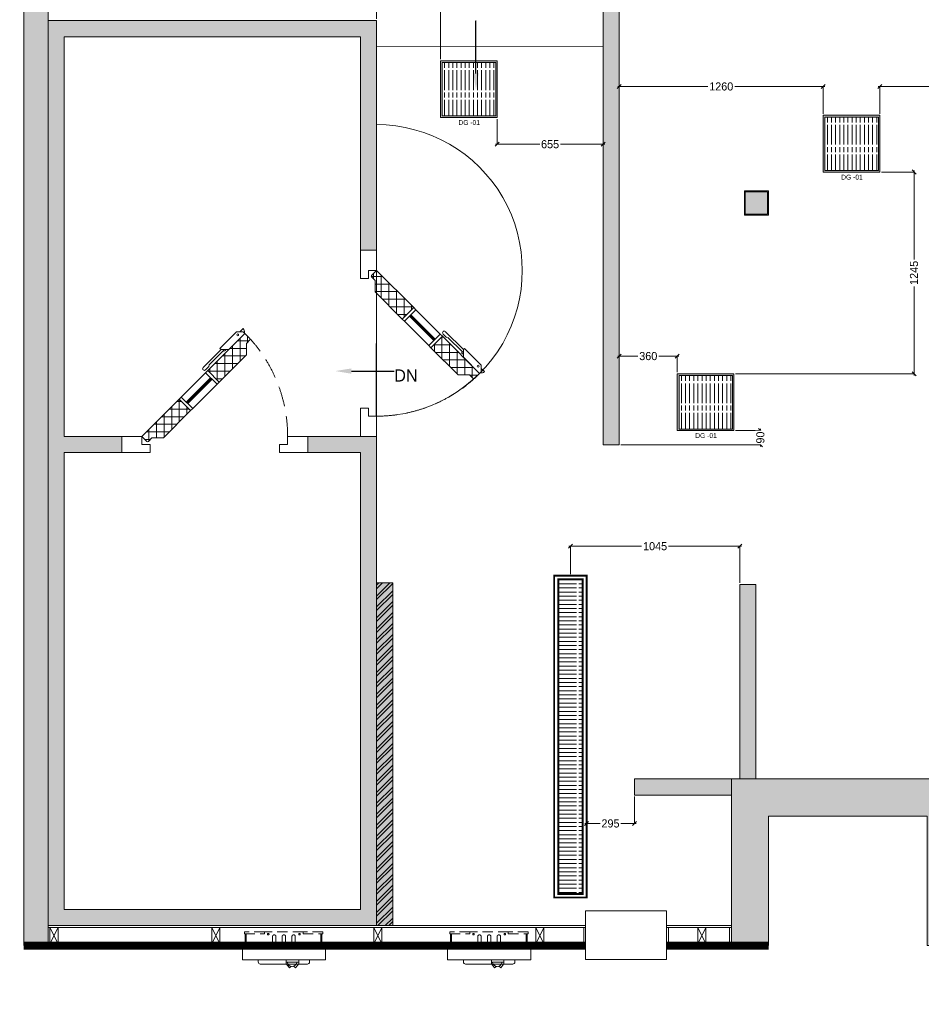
# Model space of a CAD drawing. Header units: metres. Extents: x 362935 to 596424, y 80601 to 172483.
# Tile 2 of 145: x 392178 to 397746, y 85761 to 91840. Entities that reach past the tile are written whole.
import ezdxf
from ezdxf import colors
from ezdxf.entities.mleader import LeaderData, LeaderLine
from ezdxf.math import Vec2, Vec3

# ---------------------------------------------------------------- set-up
doc = ezdxf.new("R2010")
doc.units = ezdxf.units.M
for name, pattern in [('DASHED2', [9.525, 6.35, -3.175]), ('HIDDEN2', [4.7625, 3.175, -1.5875]), ('pl_equip$0$HIDDEN2', [0.1875, 0.125, -0.0625])]:
    doc.linetypes.add(name, pattern=pattern)
doc.layers.get('0').update_dxf_attribs({"color": 8, "lineweight": 5})
doc.layers.get('Defpoints').update_dxf_attribs({"color": 8, "lineweight": 5})
for name, color, linetype, lineweight in [('7', 8, 'Continuous', 5), ('CIVIL TAG', 8, 'Continuous', 5), ('CKD - Kit Text', 8, 'Continuous', 5), ('CKD Equipments', 8, 'Continuous', 5), ('COLUMN', 8, 'Continuous', 5), ('CT_GLAZING', 8, 'Continuous', 5), ('Drain Grating', 8, 'Continuous', 5), ('EQP', 8, 'Continuous', 5), ('GLAZING', 8, 'Continuous', 5), ('INSULATED WALL', 8, 'Continuous', 5), ('KITCHEN EQUIPMENT', 8, 'Continuous', 0), ('PARTITION', 8, 'Continuous', 5), ('WALL 100', 8, 'Continuous', 5), ('WALL 150', 8, 'Continuous', 5), ('WALL 200', 8, 'Continuous', 5), ('WALLS', 8, 'Continuous', 5), ('xKAM-B3-01-Kitchen$0$A-FURN', 8, 'Continuous', 5)]:
    doc.layers.add(name, color=color, linetype=linetype, lineweight=lineweight)
doc.styles.add('CKD_Dimension Text', font='GOTHIC.TTF')
doc.styles.get("Standard").update_dxf_attribs({"font": 'arial.ttf'})
doc.styles.add('TXT', font='stylu.ttf', dxfattribs={"height": 50})
doc.dimstyles.new('ARA-50', dxfattribs={"dimtxt": 50, "dimasz": 25, "dimexe": 0, "dimexo": 10, "dimgap": 0, "dimtad": 0, "dimdec": 0, "dimrnd": 5, "dimzin": 0, "dimdsep": 46, "dimtxsty": 'TXT', "dimblk": 'OBLIQUE', "dimcen": 0, "dimdle": 10, "dimclrd": 256, "dimclre": 256, "dimclrt": 256, "dimadec": 4, "dimazin": 0, "dimtfac": 1, "dimtdec": 0, "dimtofl": 0, "dimtmove": 1, "dimatfit": 3, "dimfxl": 0, "dimtolj": 1, "dimtzin": 0, "dimlwd": -1, "dimlwe": -1, "dimarcsym": 0})
pattern_1 = [(269.9993, (1.150003, -0.050022), (0.046875, -6e-07), []), (359.9993, (1.150003, -0.050022), (6e-07, 0.046875), [])]

# ---------------------------------------------------------------- blocks, each defined once
blk = doc.blocks.new('PULL')
at = {"color": 0}
for p, q in [((6.73, 5.65), (3.5, 2.42)), ((3.9, 2), (8.32, 6.42)), ((6.91, 6.11), (6.84, 5.84)), ((7.73, 7.01), (7.02, 6.3)), ((8.32, 7.01), (8.32, 7.01)), ((2, 2), (-2, -2)), ((0.07, -2.41), (4.2, 1.71)), ((2, 2), (3.9, 2)), ((4.2, 1.71), (3.9, 2)), ((-1.59, -2.41), (-2, -2)), ((-1.59, -2.41), (0.07, -2.41)), ((-0.76, -2.41), (-1.55, -3.21))]:
    blk.add_line(p, q, dxfattribs=at)
blk.add_circle((-0.21, -1.66), 0.236, dxfattribs=at)
for centre, radius, start, end in [((6.44, 5.95), 0.417, 314.9993, 345.2428), ((7.32, 6.01), 0.417, 134.9993, 165.2428), ((8.03, 6.72), 0.417, 44.9993, 134.9993), ((8.03, 6.72), 0.417, 314.9993, 44.9993), ((3.16, 2), 0.393, 52.4126, 179.9993), ((4.75, 1.12), 1.81, 134.0072, 150.6114), ((-0.76, -2.41), 1.12, 166.6084, 224.9993)]:
    blk.add_arc(centre, radius, start, end, dxfattribs=at)
blk = doc.blocks.new('door walk ins')
h = blk.add_hatch()
h.set_pattern_fill('ANSI37', color=0, scale=0.375, angle=-135.00068)
h.set_pattern_definition(pattern_1)
h.paths.add_polyline_path([(0.7245, -0.2591), (0.7952, -0.3298), (1.025, -0.1), (0.9941, -0.0691, 0.414214), (0.9852, -0.0691), (0.9631, -0.0912), (0.8924, -0.0912)])
h = blk.add_hatch()
h.set_pattern_fill('ANSI37', color=0, scale=0.375, angle=-135.00068)
h.set_pattern_definition(pattern_1)
h.paths.add_polyline_path([(0.3834, -0.6002, 0.198912), (0.3798, -0.609), (0.3798, -0.6745), (0.3577, -0.6966, 0.414214), (0.3577, -0.7055), (0.3886, -0.7364), (0.6184, -0.5066), (0.5477, -0.4359)])
at = {"color": 0}
for points in [[(0, 0), (0, -0.1), (0.125, -0.1), (0.125, -0.05), (0.175, -0.05), (0.175, 0)], [(0.975, 0), (0.975, -0.05), (1.025, -0.05), (1.025, -0.1), (1.15, -0.1), (1.15, 0)], [(0.5919, -0.4536), (0.7422, -0.3033), (0.7466, -0.3077), (0.5963, -0.458)], [(0.7112, -0.2724), (0.7245, -0.2591), (0.7952, -0.3298), (0.7819, -0.3431)], [(0.5963, -0.458), (0.7466, -0.3077), (0.751, -0.3122), (0.6007, -0.4624)], [(0.5477, -0.4359), (0.561, -0.4226), (0.6317, -0.4933), (0.6184, -0.5066)]]:
    blk.add_lwpolyline(points, close=True, dxfattribs=at)
for points in [[(0.7245, -0.2591), (0.8924, -0.0912), (0.9631, -0.0912), (0.9852, -0.0691, -0.414207), (0.9941, -0.0691), (1.025, -0.1), (0.7952, -0.3298)], [(0.5477, -0.4359), (0.3798, -0.6038), (0.3798, -0.6745), (0.3577, -0.6966, 0.414207), (0.3577, -0.7055), (0.3886, -0.7364), (0.6184, -0.5066)]]:
    blk.add_lwpolyline(points, format="xyb", close=True, dxfattribs=at)
for points in [[(0.561, -0.4226), (0.7112, -0.2724)], [(0.6317, -0.4933), (0.7819, -0.3431)]]:
    blk.add_lwpolyline(points, dxfattribs=at)
at = {"color": 0, "linetype": 'pl_equip$0$HIDDEN2'}
blk.add_arc((1.025, -0.1), 0.9, 179.99932, 221.81458, dxfattribs=at)
at = {"color": 0, "xscale": 0.0250000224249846, "yscale": 0.0250000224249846, "zscale": 0.0250000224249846}
blk.add_blockref('PULL', (0.4387, -0.6863), dxfattribs=at)
blk = doc.blocks.new('kiosk 2')
at = {"color": 0, "ltscale": 0.001}
for p, q in [((0.0978, 0.0124), (0.0978, 0)), ((0.1114, 0.0261), (0.4027, 0.0261)), ((0.4152, 0.0124), (0.4152, 0))]:
    blk.add_line(p, q, dxfattribs=at)
at = {"color": 0, "linetype": 'HIDDEN2', "ltscale": 0.02}
for p, q in [((0.0214, -0.1011), (0.0214, -0.1605)), ((0.0279, -0.1011), (0.0279, -0.1605)), ((0.186, -0.1149), (0.186, -0.144)), ((0.2071, -0.144), (0.2071, -0.1149)), ((0.246, -0.1149), (0.246, -0.144)), ((0.267, -0.144), (0.267, -0.1149)), ((0.3059, -0.1149), (0.3059, -0.144)), ((0.327, -0.144), (0.327, -0.1149)), ((0.4888, -0.1011), (0.4888, -0.1605)), ((0.4952, -0.1011), (0.4952, -0.1605))]:
    blk.add_line(p, q, dxfattribs=at)
at = {"color": 0, "ltscale": 0.001}
for points in [[(0, -0.0879), (0.513, -0.0879), (0.513, 0), (0, 0)], [(0.165, 0.0001), (0.2427, 0.0001), (0.2427, 0.0141), (0.165, 0.0141)]]:
    blk.add_lwpolyline(points, close=True, dxfattribs=at)
for points in [[(0.165, 0.0141), (0.165, 0.0243), (0.185, 0.05)], [(0.2427, 0.0141), (0.2427, 0.0243), (0.2228, 0.05)]]:
    blk.add_lwpolyline(points, dxfattribs=at)
at = {"color": 0, "linetype": 'HIDDEN2', "ltscale": 0.02}
for points in [[(0.0155, -0.1012), (0.1384, -0.1012), (0.1384, -0.0879), (0.0155, -0.0879)], [(0.376, -0.1012), (0.4989, -0.1012), (0.4989, -0.0879), (0.376, -0.0879)], [(0.0155, -0.1739), (0.1384, -0.1739), (0.1384, -0.1607), (0.0155, -0.1607)], [(0.376, -0.1739), (0.4989, -0.1739), (0.4989, -0.1607), (0.376, -0.1607)]]:
    blk.add_lwpolyline(points, close=True, dxfattribs=at)
blk.add_lwpolyline([(0.1384, -0.1739), (0.376, -0.1739)], dxfattribs=at)
for centre in [(0.1602, -0.0989), (0.3532, -0.0989), (0.1602, -0.1586), (0.3532, -0.1586)]:
    blk.add_circle(centre, 0.00476, dxfattribs=at)
at = {"color": 0, "ltscale": 0.001}
for centre, radius, start, end in [((0.1114, 0.0124), 0.0136, 87.96352, 180), ((0.2062, 0.0113), 0.03, 5.37203, 174.62797), ((0.2039, 0.0616), 0.0222, 211.59103, 255.07827), ((0.2039, 0.0616), 0.0222, 290.2483, 328.40897), ((0.4016, 0.0124), 0.0136, 0, 92.03648)]:
    blk.add_arc(centre, radius, start, end, dxfattribs=at)
at = {"color": 0, "linetype": 'HIDDEN2', "ltscale": 0.02}
for centre, start, end in [((0.1966, -0.1149), 0, 180), ((0.2565, -0.1149), 0, 180), ((0.3164, -0.1149), 0, 180), ((0.1966, -0.144), 180, 0), ((0.2565, -0.144), 180, 0), ((0.3164, -0.144), 180, 0)]:
    blk.add_arc(centre, 0.0105, start, end, dxfattribs=at)
blk = doc.blocks.new('gbcgth')
at = {"layer": 'PARTITION'}
for p, q in [((277761.7, 168845.1), (277861.7, 168895.1)), ((277761.7, 168895.1), (277861.7, 168845.1))]:
    blk.add_line(p, q, dxfattribs=at)
blk.add_lwpolyline([(277861.7, 168895.1), (277761.7, 168895.1), (277761.7, 168845.1), (277861.7, 168845.1), (277861.7, 168895.1)], dxfattribs=at)
blk = doc.blocks.new('_Oblique')
at = {"color": 0, "linetype": 'ByBlock', "lineweight": -2}
blk.add_line((-0.5, -0.5), (0.5, 0.5), dxfattribs=at)
blk = doc.blocks.new('*D129')
at = {"transparency": 16777216}
for p, q in [((395568.6, 88589.2), (396018.3, 88589.2)), ((395578.6, 88417.1), (395578.6, 88589.2)), ((396634.6, 88589.2), (396185, 88589.2)), ((396624.6, 88362.3), (396624.6, 88589.2))]:
    blk.add_line(p, q, dxfattribs=at)
at = {"layer": 'Defpoints', "color": 0, "transparency": 16777216}
for p in [(395578.6, 88589.2), (395578.6, 88407.1), (396624.6, 88352.3)]:
    blk.add_point(p, dxfattribs=at)
at = {"linetype": 'ByBlock', "transparency": 16777216, "xscale": 25, "yscale": 25, "zscale": 25, "rotation": 180}
blk.add_blockref('_Oblique', (395578.6, 88589.2), dxfattribs=at)
at = {"linetype": 'ByBlock', "transparency": 16777216, "xscale": 25, "yscale": 25, "zscale": 25}
blk.add_blockref('_Oblique', (396624.6, 88589.2), dxfattribs=at)
at = {"transparency": 16777216, "insert": (396101.6, 88589.2), "char_height": 50, "attachment_point": 5, "style": 'TXT', "bg_fill": 3, "box_fill_scale": 1.1, "bg_fill_color": 256, "bg_fill_true_color": 13158600, "bg_fill_transparency": 0}
blk.add_mtext('\\A1;1045', dxfattribs=at)
blk = doc.blocks.new('*D130')
at = {"transparency": 16777216}
for p, q in [((395678.6, 87043), (395678.6, 86877.4)), ((395973.8, 87043), (395973.8, 86877.4)), ((395668.6, 86877.4), (395761.9, 86877.4)), ((395983.8, 86877.4), (395890.5, 86877.4))]:
    blk.add_line(p, q, dxfattribs=at)
at = {"layer": 'Defpoints', "color": 0, "transparency": 16777216}
for p in [(395678.6, 87053), (395973.8, 87053), (395678.6, 86877.4)]:
    blk.add_point(p, dxfattribs=at)
at = {"linetype": 'ByBlock', "transparency": 16777216, "xscale": 25, "yscale": 25, "zscale": 25, "rotation": 180}
blk.add_blockref('_Oblique', (395678.6, 86877.4), dxfattribs=at)
at = {"linetype": 'ByBlock', "transparency": 16777216, "xscale": 25, "yscale": 25, "zscale": 25}
blk.add_blockref('_Oblique', (395973.8, 86877.4), dxfattribs=at)
at = {"transparency": 16777216, "insert": (395826.2, 86877.4), "char_height": 50, "attachment_point": 5, "style": 'TXT', "bg_fill": 3, "box_fill_scale": 1.1, "bg_fill_color": 256, "bg_fill_true_color": 13158600, "bg_fill_transparency": 0}
blk.add_mtext('\\A1;295', dxfattribs=at)
blk = doc.blocks.new('*D131')
at = {"transparency": 16777216}
for p, q in [((395870.7, 91427.3), (396426.8, 91427.3)), ((395880.7, 91319), (395880.7, 91427.3)), ((397149.5, 91427.3), (396593.5, 91427.3)), ((397139.5, 91259.4), (397139.5, 91427.3))]:
    blk.add_line(p, q, dxfattribs=at)
at = {"layer": 'Defpoints', "color": 0, "transparency": 16777216}
for p in [(397139.5, 91427.3), (395880.7, 91309), (397139.5, 91249.4)]:
    blk.add_point(p, dxfattribs=at)
at = {"linetype": 'ByBlock', "transparency": 16777216, "xscale": 25, "yscale": 25, "zscale": 25, "rotation": 180}
blk.add_blockref('_Oblique', (395880.7, 91427.3), dxfattribs=at)
at = {"linetype": 'ByBlock', "transparency": 16777216, "xscale": 25, "yscale": 25, "zscale": 25}
blk.add_blockref('_Oblique', (397139.5, 91427.3), dxfattribs=at)
at = {"transparency": 16777216, "insert": (396510.1, 91427.3), "char_height": 50, "attachment_point": 5, "style": 'TXT', "bg_fill": 3, "box_fill_scale": 1.1, "bg_fill_color": 256, "bg_fill_true_color": 13158600, "bg_fill_transparency": 0}
blk.add_mtext('\\A1;1260', dxfattribs=at)
blk = doc.blocks.new('*D132')
at = {"transparency": 16777216}
for p, q in [((395125.6, 91226.6), (395125.6, 91070.8)), ((395780.7, 91226.6), (395780.7, 91070.8)), ((395115.6, 91070.8), (395388.9, 91070.8)), ((395790.7, 91070.8), (395517.5, 91070.8))]:
    blk.add_line(p, q, dxfattribs=at)
at = {"layer": 'Defpoints', "color": 0, "transparency": 16777216}
for p in [(395125.6, 91236.6), (395780.7, 91236.6), (395780.7, 91070.8)]:
    blk.add_point(p, dxfattribs=at)
at = {"linetype": 'ByBlock', "transparency": 16777216, "xscale": 25, "yscale": 25, "zscale": 25, "rotation": 180}
blk.add_blockref('_Oblique', (395125.6, 91070.8), dxfattribs=at)
at = {"linetype": 'ByBlock', "transparency": 16777216, "xscale": 25, "yscale": 25, "zscale": 25}
blk.add_blockref('_Oblique', (395780.7, 91070.8), dxfattribs=at)
at = {"transparency": 16777216, "insert": (395453.2, 91070.8), "char_height": 50, "attachment_point": 5, "style": 'TXT', "bg_fill": 3, "box_fill_scale": 1.1, "bg_fill_color": 256, "bg_fill_true_color": 13158600, "bg_fill_transparency": 0}
blk.add_mtext('\\A1;655', dxfattribs=at)
blk = doc.blocks.new('*D133')
at = {"transparency": 16777216}
for p, q in [((394371.6, 91913.4), (394514.3, 91913.4)), ((394381.6, 91845), (394381.6, 91913.4)), ((394785.6, 91913.4), (394642.9, 91913.4)), ((394775.6, 91596.6), (394775.6, 91913.4))]:
    blk.add_line(p, q, dxfattribs=at)
at = {"layer": 'Defpoints', "color": 0, "transparency": 16777216}
for p in [(394775.6, 91913.4), (394381.6, 91835), (394775.6, 91586.6)]:
    blk.add_point(p, dxfattribs=at)
at = {"linetype": 'ByBlock', "transparency": 16777216, "xscale": 25, "yscale": 25, "zscale": 25, "rotation": 180}
blk.add_blockref('_Oblique', (394381.6, 91913.4), dxfattribs=at)
at = {"linetype": 'ByBlock', "transparency": 16777216, "xscale": 25, "yscale": 25, "zscale": 25}
blk.add_blockref('_Oblique', (394775.6, 91913.4), dxfattribs=at)
at = {"transparency": 16777216, "insert": (394578.6, 91913.4), "char_height": 50, "attachment_point": 5, "style": 'TXT', "bg_fill": 3, "box_fill_scale": 1.1, "bg_fill_color": 256, "bg_fill_true_color": 13158600, "bg_fill_transparency": 0}
blk.add_mtext('\\A1;395', dxfattribs=at)
blk = doc.blocks.new('*D135')
at = {"transparency": 16777216}
for p, q in [((397479.5, 91427.3), (398442.5, 91427.3)), ((397489.5, 91259.4), (397489.5, 91427.3)), ((399581.7, 91427.3), (398618.7, 91427.3)), ((399571.7, 91259.4), (399571.7, 91427.3))]:
    blk.add_line(p, q, dxfattribs=at)
at = {"layer": 'Defpoints', "color": 0, "transparency": 16777216}
for p in [(399571.7, 91427.3), (397489.5, 91249.4), (399571.7, 91249.4)]:
    blk.add_point(p, dxfattribs=at)
at = {"linetype": 'ByBlock', "transparency": 16777216, "xscale": 25, "yscale": 25, "zscale": 25, "rotation": 180}
blk.add_blockref('_Oblique', (397489.5, 91427.3), dxfattribs=at)
at = {"linetype": 'ByBlock', "transparency": 16777216, "xscale": 25, "yscale": 25, "zscale": 25}
blk.add_blockref('_Oblique', (399571.7, 91427.3), dxfattribs=at)
at = {"transparency": 16777216, "insert": (398530.6, 91427.3), "char_height": 50, "attachment_point": 5, "style": 'TXT', "bg_fill": 3, "box_fill_scale": 1.1, "bg_fill_color": 256, "bg_fill_true_color": 13158600, "bg_fill_transparency": 0}
blk.add_mtext('\\A1;2080', dxfattribs=at)
blk = doc.blocks.new('*D138')
at = {"transparency": 16777216}
for p, q in [((396598.3, 89304), (396752, 89304)), ((396752, 89314), (396752, 89300.3)), ((395890.7, 89215.6), (396752, 89215.6)), ((396752, 89205.6), (396752, 89219.3))]:
    blk.add_line(p, q, dxfattribs=at)
at = {"layer": 'Defpoints', "color": 0, "transparency": 16777216}
for p in [(396588.3, 89304), (395880.7, 89215.6)]:
    blk.add_point(p, dxfattribs=at)
at = {"linetype": 'ByBlock', "transparency": 16777216, "xscale": 25, "yscale": 25, "zscale": 25}
for p, rotation in [((396752, 89304), 90), ((396752, 89215.6), 270)]:
    blk.add_blockref('_Oblique', p, dxfattribs=dict(at, rotation=rotation))
at = {"transparency": 16777216, "insert": (396752, 89259.8), "char_height": 50, "attachment_point": 5, "rotation": 90, "style": 'TXT', "bg_fill": 3, "box_fill_scale": 1.1, "bg_fill_color": 256, "bg_fill_true_color": 13158600, "bg_fill_transparency": 0}
blk.add_mtext('\\A1;90', dxfattribs=at)
at = {"layer": 'Defpoints', "color": 0, "transparency": 16777216}
blk.add_point((396752, 89215.6), dxfattribs=at)
blk = doc.blocks.new('*D139')
at = {"transparency": 16777216}
for p, q in [((395870.7, 89762.8), (395995.3, 89762.8)), ((395880.7, 89664), (395880.7, 89762.8)), ((396248.3, 89762.8), (396123.8, 89762.8)), ((396238.3, 89664), (396238.3, 89762.8))]:
    blk.add_line(p, q, dxfattribs=at)
at = {"layer": 'Defpoints', "color": 0, "transparency": 16777216}
for p in [(395880.7, 89762.8), (395880.7, 89654), (396238.3, 89654)]:
    blk.add_point(p, dxfattribs=at)
at = {"linetype": 'ByBlock', "transparency": 16777216, "xscale": 25, "yscale": 25, "zscale": 25, "rotation": 180}
blk.add_blockref('_Oblique', (395880.7, 89762.8), dxfattribs=at)
at = {"linetype": 'ByBlock', "transparency": 16777216, "xscale": 25, "yscale": 25, "zscale": 25}
blk.add_blockref('_Oblique', (396238.3, 89762.8), dxfattribs=at)
at = {"transparency": 16777216, "insert": (396059.5, 89762.8), "char_height": 50, "attachment_point": 5, "style": 'TXT', "bg_fill": 3, "box_fill_scale": 1.1, "bg_fill_color": 256, "bg_fill_true_color": 13158600, "bg_fill_transparency": 0}
blk.add_mtext('\\A1;360', dxfattribs=at)
blk = doc.blocks.new('*D140')
at = {"transparency": 16777216}
for p, q in [((397499.5, 90899.4), (397700.8, 90899.4)), ((397700.8, 90909.4), (397700.8, 90360)), ((397700.8, 89644), (397700.8, 90193.4)), ((396598.3, 89654), (397700.8, 89654))]:
    blk.add_line(p, q, dxfattribs=at)
at = {"layer": 'Defpoints', "color": 0, "transparency": 16777216}
for p in [(397489.5, 90899.4), (397700.8, 90899.4), (396588.3, 89654)]:
    blk.add_point(p, dxfattribs=at)
at = {"linetype": 'ByBlock', "transparency": 16777216, "xscale": 25, "yscale": 25, "zscale": 25}
for p, rotation in [((397700.8, 90899.4), 90), ((397700.8, 89654), 270)]:
    blk.add_blockref('_Oblique', p, dxfattribs=dict(at, rotation=rotation))
at = {"transparency": 16777216, "insert": (397700.8, 90276.7), "char_height": 50, "attachment_point": 5, "rotation": 90, "style": 'TXT', "bg_fill": 3, "box_fill_scale": 1.1, "bg_fill_color": 256, "bg_fill_true_color": 13158600, "bg_fill_transparency": 0}
blk.add_mtext('\\A1;1245', dxfattribs=at)

msp = doc.modelspace()

# ---------------------------------------------------------------- hatches: boundary and pattern name
at = {"layer": 'CKD Equipments'}
h = msp.add_hatch(color=2, dxfattribs=at)
h.dxf.hatch_style = 1
h.paths.add_polyline_path([(394775.6, 91586.6), (394775.6, 91236.6), (395125.6, 91236.6), (395125.6, 91586.6)])
h.paths.add_polyline_path([(395117.2, 91575.5), (394787, 91575.5), (394787, 91245.3), (395117.2, 91245.3)], flags=16)
h = msp.add_hatch(color=2, dxfattribs=at)
h.dxf.hatch_style = 1
h.paths.add_polyline_path([(397139.5, 91249.4), (397139.5, 90899.4), (397489.5, 90899.4), (397489.5, 91249.4)])
h.paths.add_polyline_path([(397481.1, 91238.3), (397150.9, 91238.3), (397150.9, 90908.1), (397481.1, 90908.1)], flags=16)
h = msp.add_hatch(color=2, dxfattribs=at)
h.dxf.hatch_style = 1
h.paths.add_polyline_path([(396238.3, 89654), (396238.3, 89304), (396588.3, 89304), (396588.3, 89654)])
h.paths.add_polyline_path([(396579.9, 89642.9), (396249.7, 89642.9), (396249.7, 89312.7), (396579.9, 89312.7)], flags=16)
at = {"layer": 'Drain Grating', "linetype": 'Continuous', "lineweight": 5}
h = msp.add_hatch(dxfattribs=at)
h.set_pattern_fill('ACAD_ISO08W100', color=256, scale=5.08, angle=90, style=0)
h.set_pattern_definition([(90, (310753.055, -782943.8), (-25.4, 9e-15), [121.92, -15.24, 30.48, -15.24])])
h.paths.add_polyline_path([(395117.2, 91575.5), (395117.2, 91245.3), (394787, 91245.3), (394787, 91575.5)])
h = msp.add_hatch(dxfattribs=at)
h.set_pattern_fill('ACAD_ISO08W100', color=256, scale=5.08, angle=90, style=0)
h.set_pattern_definition([(90, (313116.962, -783281.05), (-25.4, 9e-15), [121.92, -15.24, 30.48, -15.24])])
h.paths.add_polyline_path([(397481.1, 91238.3), (397481.1, 90908.1), (397150.9, 90908.1), (397150.9, 91238.3)])
h = msp.add_hatch(dxfattribs=at)
h.set_pattern_fill('ACAD_ISO08W100', color=256, scale=5.08, angle=90, style=0)
h.set_pattern_definition([(90, (312215.757, -784876.442), (-25.4, 9e-15), [121.92, -15.24, 30.48, -15.24])])
h.paths.add_polyline_path([(396579.9, 89642.9), (396579.9, 89312.7), (396249.7, 89312.7), (396249.7, 89642.9)])
h = msp.add_hatch(dxfattribs=at)
h.set_pattern_fill('ACAD_ISO08W100', color=256, scale=5.08, angle=180, style=0)
h.set_pattern_definition([(180, (1277463.13, 7356.573), (-1e-14, -25.4), [121.92, -15.24, 30.48, -15.24])])
h.paths.add_polyline_path([(395503.6, 86442.9), (395503.6, 88385), (395653.6, 88385), (395653.6, 86442.9)])
at = {"layer": 'GLAZING'}
h = msp.add_hatch(color=256, dxfattribs=at)
h.dxf.hatch_style = 1
h.paths.add_polyline_path([(396572.8, 86123.1), (396572.8, 87153), (398012.8, 87153), (398012.8, 86123.3), (397782.8, 86123.3), (397782.8, 86923), (396802.8, 86923), (396802.8, 86123.1)])
at = {"layer": 'INSULATED WALL'}
h = msp.add_hatch(dxfattribs=at)
h.set_pattern_fill('HONEY', color=8, scale=10)
h.set_pattern_definition([(0, (123612.67, -70659.086), (47.625, 27.4963064), [31.75, -63.5]), (120, (123612.67, -70659.086), (-47.625, 27.4963066), [31.75, -63.5]), (60, (123612.67, -70659.086), (1e-07, 54.992613), [-63.5, 31.75])])
h.paths.add_polyline_path([(392352.8, 91835), (392352.8, 86247.1), (394381.6, 86247.1), (394281.6, 86247.1), (394381.6, 86247.1), (394381.6, 89267), (393957.6, 89267), (393957.6, 89167), (394281.6, 89167), (394281.6, 86347.1), (392452.8, 86347.1), (392452.8, 89167), (392807.6, 89167), (392807.6, 89267), (392452.8, 89267), (392452.8, 91735), (394281.6, 91735), (394281.6, 90417), (394381.6, 90417), (394381.6, 91835)])
at = {"layer": 'WALL 100', "true_color": 0x636466}
h = msp.add_hatch(color=251, dxfattribs=at)
h.dxf.hatch_style = 1
h.paths.add_polyline_path([(396724.6, 88352.3), (396724.6, 87153), (396624.6, 87153), (396624.6, 88352.3)])
h.paths.add_polyline_path([(396572.8, 87153), (395973.8, 87153), (395973.8, 87053), (396572.8, 87053)])
h.paths.add_polyline_path([(392202.8, 96243.5), (392354, 96268.9), (392352.8, 86123.1), (392202.8, 86123.1)])
h.paths.add_polyline_path([(395292.6, 93152.3), (395292.6, 93252.3), (395780.7, 93252.4), (395780.7, 93152.4)])
h.paths.add_polyline_path([(395880.7, 93402.4), (395880.7, 89215.6), (395780.7, 89215.6), (395780.7, 93402.4)])
h.paths.add_polyline_path([(392353.7, 93152.3), (392353.7, 93252.3), (394292.6, 93252.4), (394292.6, 93152.4)])
h.paths.add_polyline_path([(396652.8, 94293.1), (396652.8, 95056.3), (395880.7, 94886.2), (395880.7, 94252.4), (395780.7, 94252.4), (395780.7, 94966.2), (396802.8, 95195.9), (396802.8, 94293.1)])
h.paths.add_polyline_path([(401879.3, 98490.6), (401725.3, 98447.5), (400752.9, 86122.7), (400903.4, 86122.7)])
h = msp.add_hatch(color=251, dxfattribs=at)
h.dxf.hatch_style = 1
h.paths.add_polyline_path([(394481.6, 88363.3), (394481.6, 86247.1), (394381.6, 86247.1), (394381.6, 88363.3)])
at = {"layer": 'WALL 150', "true_color": 0xf26722}
h = msp.add_hatch(dxfattribs=at)
h.set_pattern_fill('ANSI32', color=30, scale=5)
h.set_pattern_definition([(45, (123612.67, -70683.086), (-33.6759605, 33.6759605), []), (45, (123635.12, -70683.086), (-33.6759605, 33.6759605), [])])
h.paths.add_polyline_path([(394481.6, 88363.3), (394481.6, 86247.1), (394381.6, 86247.1), (394381.6, 88363.3)])
at = {"layer": 'WALL 200'}
h = msp.add_hatch(color=256, dxfattribs=at)
h.dxf.hatch_style = 1
h.paths.add_polyline_path([(396652.8, 90782.8), (396802.8, 90782.8), (396802.8, 90632.8), (396652.8, 90632.8)])
h = msp.add_hatch(color=256, dxfattribs=at)
h.dxf.hatch_style = 1
h.paths.add_polyline_path([(396572.8, 86123.1), (396572.8, 87153), (398012.8, 87153), (398012.8, 86123.3), (397782.8, 86123.3), (397782.8, 86923), (396802.8, 86923), (396802.8, 86123.1)])

# ---------------------------------------------------------------- linework, layer by layer
at = {"layer": '7', "color": 252, "linetype": 'DASHED2', "ltscale": 0.5, "true_color": 0x8a8a8a, "elevation": 1343980.9}
msp.add_lwpolyline([(392353.5, 91835), (394381.6, 91835), (394381.6, 86247.1), (392353.5, 86247.1)], close=True, dxfattribs=at)
at = {"layer": 'CKD Equipments', "color": 2, "const_width": 12, "elevation": 0}
msp.add_lwpolyline([(395478.6, 86420.6), (395478.6, 88407.1), (395678.6, 88407.1), (395678.6, 86420.6), (395478.6, 86420.6)], dxfattribs=at)
msp.add_lwpolyline([(395503.6, 86442.9), (395503.6, 88385), (395653.6, 88385), (395653.6, 86442.9)], close=True, dxfattribs=at)
at = {"layer": 'COLUMN', "color": 1, "elevation": 1343980.9}
msp.add_lwpolyline([(395672.8, 86338.1), (396172.8, 86338.1), (396172.8, 86038.1), (395672.8, 86038.1), (395672.8, 86338.1)], dxfattribs=at)
at = {"layer": 'CT_GLAZING', "const_width": 50, "elevation": 1343980.9}
for points in [[(392202.8, 86123.1), (395672.8, 86123.1)], [(396172.8, 86123.1), (396802.8, 86123.3)]]:
    msp.add_lwpolyline(points, dxfattribs=at)
at = {"layer": 'INSULATED WALL', "color": 8, "elevation": 1343980.9}
msp.add_lwpolyline([(392352.8, 91835), (392352.8, 91835), (392352.8, 86247.1), (392352.8, 86247.1), (394381.6, 86247.1), (394281.6, 86247.1), (394381.6, 86247.1), (394381.6, 89267), (393957.6, 89267), (393957.6, 89167), (394281.6, 89167), (394281.6, 86347.1), (392452.8, 86347.1), (392452.8, 89167), (392807.6, 89167), (392807.6, 89267), (392452.8, 89267), (392452.8, 91735), (394281.6, 91735), (394281.6, 90417), (394381.6, 90417), (394381.6, 91835), (392352.8, 91835)], close=True, dxfattribs=at)
at = {"layer": 'KITCHEN EQUIPMENT'}
msp.add_line((394381.6, 90292, 1343980.9), (394380, 89392, 1343980.9), dxfattribs=at)
msp.add_arc((394381.6, 90292, 1343980.9), 900, 269.89876, 89.99991, dxfattribs=at)
at = {"layer": 'PARTITION', "elevation": 1343980.9}
for points in [[(392352.8, 86247.1), (395672.8, 86247.1), (395672.8, 86235.1), (392352.8, 86235.1)], [(392352.8, 86235.1), (392364.7, 86235.1), (392364.7, 86135.3), (392352.8, 86135.3)], [(395660.8, 86135.3), (395672.8, 86135.3), (395672.8, 86235.1), (395660.8, 86235.1)], [(396572.8, 86247.1), (396172.8, 86247.1), (396172.8, 86235.1), (396572.8, 86235.1)], [(396184.8, 86135.3), (396172.8, 86135.3), (396172.8, 86235.1), (396184.8, 86235.1)], [(396572.8, 86135.3), (396560.8, 86135.3), (396560.8, 86235.1), (396572.8, 86235.1)], [(392352.8, 86135.3), (395672.8, 86135.3), (395672.8, 86123.3), (392352.8, 86123.3)], [(396572.8, 86135.3), (396172.8, 86135.3), (396172.8, 86123.3), (396572.8, 86123.3)]]:
    msp.add_lwpolyline(points, close=True, dxfattribs=at)
at = {"layer": 'WALL 200', "elevation": 1343980.9}
for points in [[(396652.8, 90632.8), (396802.8, 90632.8), (396802.8, 90782.8), (396652.8, 90782.8)], [(396658.8, 90638.8), (396796.8, 90638.8), (396796.8, 90776.8), (396658.8, 90776.8)]]:
    msp.add_lwpolyline(points, close=True, dxfattribs=at)
msp.add_lwpolyline([(396572.8, 86123.1), (396572.8, 87153), (398012.8, 87153), (398012.8, 86123.3), (397782.8, 86123.3), (397782.8, 86923), (396802.8, 86923), (396802.8, 86123.1), (396572.8, 86123.1)], dxfattribs=at)
at = {"layer": 'WALLS', "elevation": 1343980.9}
for points in [[(392202.8, 96243.5), (392354, 96268.9), (392352.8, 86123.1), (392202.8, 86123.1), (392202.8, 96243.5)], [(395880.7, 93402.4), (395880.7, 89215.6), (395780.7, 89215.6), (395780.7, 93402.4)], [(394481.6, 88363.3), (394481.6, 86247.1), (394381.6, 86247.1), (394381.6, 88363.3)], [(396724.6, 88352.3), (396724.6, 87153), (396624.6, 87153), (396624.6, 88352.3)], [(396572.8, 87153), (395973.8, 87153), (395973.8, 87053), (396572.8, 87053)]]:
    msp.add_lwpolyline(points, close=True, dxfattribs=at)
at = {"layer": 'xKAM-B3-01-Kitchen$0$A-FURN', "elevation": 1343980.9}
for points in [[(394775.6, 91586.6), (394775.6, 91236.6), (395125.6, 91236.6), (395125.6, 91586.6), (394775.6, 91586.6)], [(396238.3, 89654), (396238.3, 89304), (396588.3, 89304), (396588.3, 89654), (396238.3, 89654)]]:
    msp.add_lwpolyline(points, dxfattribs=at)
at = {"layer": 'xKAM-B3-01-Kitchen$0$A-FURN'}
for points, elevation in [([(395117.2, 91575.5), (394787, 91575.5), (394787, 91245.3), (395117.2, 91245.3)], 1352891), ([(397481.1, 91238.3), (397150.9, 91238.3), (397150.9, 90908.1), (397481.1, 90908.1)], 8910.1), ([(396579.9, 89642.9), (396249.7, 89642.9), (396249.7, 89312.7), (396579.9, 89312.7)], 1352891)]:
    msp.add_lwpolyline(points, close=True, dxfattribs=dict(at, elevation=elevation))
msp.add_lwpolyline([(397139.5, 91249.4), (397139.5, 90899.4), (397489.5, 90899.4), (397489.5, 91249.4), (397139.5, 91249.4)], dxfattribs=at)

# ---------------------------------------------------------------- block references
at = {"layer": 'EQP', "xscale": 1000, "yscale": 1000, "zscale": 1000, "rotation": 180}
for p in [(394066, 86035.4, 1343980.9), (395333.6, 86035.4, 1343980.9)]:
    msp.add_blockref('kiosk 2', p, dxfattribs=at)
at = {"layer": 'KITCHEN EQUIPMENT', "xscale": 1000, "yscale": 1000, "zscale": 1000}
for p, rotation in [((394281.6, 89267, 1343980.9), 89.99999999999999), ((393957.6, 89167, 1343980.9), 180)]:
    msp.add_blockref('door walk ins', p, dxfattribs=dict(at, rotation=rotation))
at = {"layer": 'PARTITION', "rotation": 270}
for p in [(223519.5, 363997, 1343980.9), (224519.5, 363997, 1343980.9), (225519.5, 363997, 1343980.9), (226519.5, 363997, 1343980.9), (227519.5, 363997, 1343980.9)]:
    msp.add_blockref('gbcgth', p, dxfattribs=at)

# ---------------------------------------------------------------- texts
at = {"layer": 'CIVIL TAG', "insert": (394635.3, 89605.7, 1343980.9), "char_height": 75, "attachment_point": 9, "line_spacing_factor": 1.1, "style": 'TXT'}
msp.add_mtext('DN', dxfattribs=at)
at = {"layer": 'CKD - Kit Text', "color": 7, "char_height": 30, "width": 406.249, "attachment_point": 2, "style": 'CKD_Dimension Text'}
for insert in [(394953.7, 91219.9, 1347253.2), (397317.6, 90882.7, 3272.3), (396416.4, 89287.3, 1347253.2)]:
    msp.add_mtext('{\\fCentury Gothic|b0|i0|c0|p34;DG -01}', dxfattribs=dict(at, insert=insert))

# ---------------------------------------------------------------- leaders
ml = msp.add_multileader_mtext('Standard')
ml.set_content('', color=256)
ml.set_leader_properties()
ml.build(insert=Vec2(0, 0))
ml.multileader.update_dxf_attribs({"arrow_head_size": 100})
ctx = ml.context
ctx.base_point, ctx.arrow_head_size, ctx.plane_origin = Vec3(394995.7, 91833.7, 1343980.9), 100, Vec3(394995.7, 91469.2, 1343980.9)
notes = []
notes.append((ctx, [(0, (1, 1, 0), (394995.7, 91833.7, 1343980.9), (1, 0), 0.0459, [(0, [(394995.7, 91408.2, 1343980.9)], 0, [])])]))
ctx.mtext.insert, ctx.mtext.flow_direction = Vec3(394997.7, 91833.7, 1343980.9), 5
ml = msp.add_multileader_mtext('Standard')
ml.set_content('', color=256)
ml.set_leader_properties()
ml.build(insert=Vec2(0, 0))
ml.multileader.update_dxf_attribs({"arrow_head_size": 100})
ctx = ml.context
ctx.base_point, ctx.arrow_head_size, ctx.plane_origin, ctx.plane_x_axis, ctx.plane_y_axis = Vec3(394491.1, 89670.5, 1343980.9), 100, Vec3(394126.6, 89670.5, 1343980.9), Vec3(0, -1), Vec3(1, 0)
notes.append((ctx, [(0, (1, 1, 0), (394491.1, 89670.5, 1343980.9), (0, -1), 0.0459, [(0, [(394126.6, 89670.5, 1343980.9)], 0, [])])]))
ctx.mtext.insert, ctx.mtext.text_direction, ctx.mtext.rotation, ctx.mtext.flow_direction = Vec3(394491.1, 89668.5, 1343980.9), Vec3(0, -1), 4.712389, 5
for ctx, leaders in notes:
    for number, flags, end, landing, length, lines in leaders:
        leader = LeaderData()
        leader.index, (leader.has_last_leader_line, leader.has_dogleg_vector, leader.attachment_direction) = number, flags
        leader.last_leader_point, leader.dogleg_vector, leader.dogleg_length = Vec3(end), Vec3(landing), length
        for number, points, colour, breaks in lines:
            line = LeaderLine()
            line.index, line.vertices, line.color, line.breaks = number, Vec3.list(points), colors.encode_raw_color(colour), breaks
            leader.lines.append(line)
        ctx.leaders.append(leader)

# ---------------------------------------------------------------- next in the draw order: dimensions: what is measured, and where the dimension line sits
for base, p1, p2, picture, middle in [((394775.6, 91913.4), (394381.6, 91835, 1343980.9), (394775.6, 91586.6, 1343980.9), '*D133', (394578.6, 91913.4)), ((397139.5, 91427.3), (395880.7, 91309, 1343980.9), (397139.5, 91249.4), '*D131', (396510.1, 91427.3)), ((399571.7, 91427.3), (397489.5, 91249.4), (399571.7, 91249.4), '*D135', (398530.6, 91427.3)), ((395780.7, 91070.8), (395125.6, 91236.6, 1343980.9), (395780.7, 91236.6, 1343980.9), '*D132', (395453.2, 91070.8)), ((395880.7, 89762.8), (396238.3, 89654, 1343980.9), (395880.7, 89654, 1343980.9), '*D139', (396059.5, 89762.8)), ((395578.6, 88589.2), (396624.6, 88352.3, 1343980.9), (395578.6, 88407.1, 0), '*D129', (396101.6, 88589.2)), ((395678.6, 86877.4), (395973.8, 87053, 1343980.9), (395678.6, 87053, 0), '*D130', (395826.2, 86877.4))]:
    dim = msp.add_linear_dim(base=base, p1=p1, p2=p2, dimstyle='ARA-50')
    dim.commit()
    dim.dimension.update_dxf_attribs({"geometry": picture, "text_midpoint": middle})
for base, p1, p2, picture, middle in [((397700.8, 90899.4), (396588.3, 89654, 1343980.9), (397489.5, 90899.4), '*D140', (397700.8, 90276.7)), ((396752, 89215.6), (396588.3, 89304, 1343980.9), (395880.7, 89215.6, 1343980.9), '*D138', (396752, 89259.8))]:
    dim = msp.add_linear_dim(base=base, p1=p1, p2=p2, angle=90, dimstyle='ARA-50')
    dim.commit()
    dim.dimension.update_dxf_attribs({"geometry": picture, "text_midpoint": middle})

# ---------------------------------------------------------------- next in the draw order: linework, layer by layer
at = {"const_width": 5, "elevation": 1343980.9}
msp.add_lwpolyline([(395780.7, 91672.9), (394381.6, 91672.9)], dxfattribs=at)

doc.saveas('drawing.dxf')
